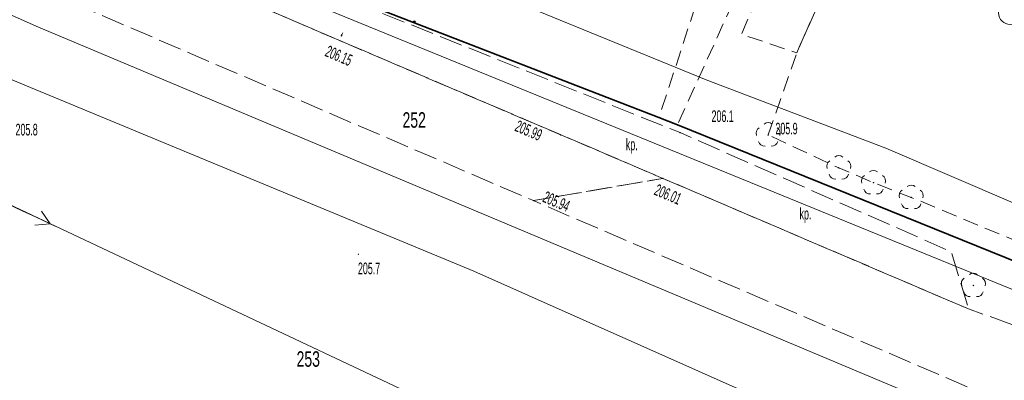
# Model space of a CAD drawing. Header units: metres. Extents: x 7575234 to 29552328, y 2827892 to 11288514.
# Tile 12 of 50: x 7578731 to 7578795, y 5633557 to 5633580. Entities that reach past the tile are written whole.
import ezdxf

# ---------------------------------------------------------------- set-up
doc = ezdxf.new("R2010")
doc.units = ezdxf.units.M
for name, pattern in [('1.5_0.5', [2, 1.5, -0.5]), ('219-500', [0]), ('egkk-500', [0]), ('egug-500', [0]), ('mz1.0_0.5', [1.5, 1, -0.5]), ('pe04-500', [0])]:
    doc.linetypes.add(name, pattern=pattern)
for name, color, linetype in [('211-numer działki ewidencyjnej', 7, 'Continuous'), ('217-kontur klasyfikacyjny', 7, 'Continuous'), ('218-kontur użytku gruntowego', 7, 'Continuous'), ('219-działka ewidencyjna', 7, 'Continuous'), ('993-Kierunek cieku', 7, 'Continuous'), ('chodnik (powierzchnia)', 7, 'Continuous'), ('drzewo liściaste (punkt)', 7, 'Continuous'), ('jezdnia (powierzchnia)', 7, 'Continuous'), ('ogrodzenie trwałe (linia)', 7, 'Continuous'), ('plac (powierzchnia)', 7, 'Continuous'), ('plac (powierzchnia)-Atr17', 7, 'Continuous'), ('plac sportowy (powierzchnia)', 7, 'Continuous'), ('plac sportowy (powierzchnia) - symbol', 7, 'Continuous'), ('przewód elektroenergetyczny niskiego napięcia (linia)', 7, 'Continuous'), ('przewód elektroenergetyczny niskiego napięcia (linia) - symbol', 7, 'Continuous'), ('przewód gazowy (linia)', 7, 'Continuous'), ('przewód wodociągowy (linia)', 7, 'Continuous'), ('punkt wysokościowy naturalny', 7, 'Continuous'), ('punkt wysokościowy naturalny-Atr2', 7, 'Continuous'), ('punkt wysokościowy sztuczny', 7, 'Continuous'), ('punkt wysokościowy sztuczny-Atr2', 7, 'Continuous'), ('studnia (punkt)', 7, 'Continuous')]:
    doc.layers.add(name, color=color, linetype=linetype)
doc.styles.get("Standard").update_dxf_attribs({"font": 'ARIALN.TTF'})
doc.linetypes.add('902-500', pattern='A,3.75,0,[1,ksztalty.shx,S=0.5,R=0,X=0,Y=0],3.75', length=7.5)

# ---------------------------------------------------------------- blocks, each defined once
blk = doc.blocks.new('OP021')
at = {"linetype": 'Continuous', "lineweight": 13}
h = blk.add_hatch(color=0, dxfattribs=at)
edge = h.paths.add_edge_path()
edge.add_arc((0, 0), 0.05, 0, 360)
at = {"color": 0, "linetype": 'Continuous', "lineweight": 13}
for centre, start, end in [((0, 0.4), 49.272, 130.728), ((-0.38, 0.124), 121.308, 202.548), ((0.38, 0.124), 337.452, 58.692), ((-0.235, -0.324), 193.221, 274.871), ((0.235, -0.324), 265.129, 346.779)]:
    blk.add_arc(centre, 0.4, start, end, dxfattribs=at)
blk = doc.blocks.new('993')
at = {"color": 0, "linetype": 'Continuous', "lineweight": 0}
for p, q in [((0, 0), (1.5, 0)), ((1.5, 0.25), (2.5, 0)), ((2.5, 0), (1.5, -0.25))]:
    blk.add_line(p, q, dxfattribs=at)
blk = doc.blocks.new('US13')
at = {"color": 0, "linetype": 'Continuous', "lineweight": 13}
for radius in [0.75, 0.25]:
    blk.add_circle((0, 0), radius, dxfattribs=at)
blk = doc.blocks.new('PW01')
at = {"linetype": 'Continuous', "lineweight": 13}
h = blk.add_hatch(color=0, dxfattribs=at)
edge = h.paths.add_edge_path()
edge.add_arc((0, 0), 0.045, 0, 360)
blk = doc.blocks.new('PW02')
at = {"linetype": 'Continuous', "lineweight": 13}
h = blk.add_hatch(color=0, dxfattribs=at)
edge = h.paths.add_edge_path()
edge.add_arc((0, 0), 0.045, 0, 360)
blk = doc.blocks.new('PE04')
at = {"color": 0, "linetype": 'Continuous', "lineweight": 13}
for p, q in [((0.65, 0), (0, 0)), ((0.65, 0), (1.65, 0)), ((1.65, 0), (2.65, 0)), ((2.65, 0), (3.65, 0)), ((3.65, 0), (4.65, 0)), ((4.65, 0), (3.784, 0.5)), ((4.65, 0), (3.784, -0.5)), ((4.65, 0), (5, 0))]:
    blk.add_line(p, q, dxfattribs=at)
blk = doc.blocks.new('BS05')
at = {"color": 0, "linetype": 'Continuous', "lineweight": 13}
for centre in [(-1.9, 0.75), (0, 0.75), (1.9, 0.75), (-0.95, 0), (0.95, 0)]:
    blk.add_circle(centre, 0.75, dxfattribs=at)

msp = doc.modelspace()

# ---------------------------------------------------------------- linework, layer by layer
at = {"layer": '217-kontur klasyfikacyjny', "color": 92, "linetype": 'egkk-500', "lineweight": 18, "flags": 128}
for points in [[(7578732.71, 5633579.89), (7578694.59, 5633596.85)], [(7578789.38, 5633556.04), (7578732.71, 5633579.89)]]:
    msp.add_lwpolyline(points, dxfattribs=at)
at = {"layer": '218-kontur użytku gruntowego', "color": 3, "linetype": 'egug-500', "lineweight": 18, "flags": 128}
for points in [[(7578732.71, 5633579.89), (7578694.59, 5633596.85)], [(7578731, 5633589.38), (7578804.4, 5633559.35)], [(7578789.38, 5633556.04), (7578732.71, 5633579.89)]]:
    msp.add_lwpolyline(points, dxfattribs=at)
at = {"layer": '219-działka ewidencyjna', "color": 3, "linetype": '219-500', "lineweight": 18, "flags": 128}
for points in [[(7578694.59, 5633596.85), (7578732.71, 5633579.89)], [(7578731, 5633589.38), (7578804.4, 5633559.35)], [(7578732.71, 5633579.89), (7578789.38, 5633556.04)]]:
    msp.add_lwpolyline(points, dxfattribs=at)
at = {"layer": 'chodnik (powierzchnia)', "color": 7, "linetype": 'mz1.0_0.5', "lineweight": 18, "flags": 128}
msp.add_lwpolyline([(7578777.61, 5633581.46), (7578774.02, 5633573.57), (7578772.83, 5633574.03), (7578779.58, 5633594.75), (7578776.4, 5633595.97), (7578758.52, 5633603.52), (7578761.86, 5633608.27), (7578763.33, 5633611.69), (7578786.31, 5633602.04), (7578781.08, 5633593.83), (7578777.9, 5633582.25), (7578779.22, 5633581.81), (7578779.81, 5633583.46), (7578783.51, 5633582.24), (7578781.74, 5633578.23), (7578778.16, 5633579.43), (7578778.88, 5633581.08)], close=True, dxfattribs=at)
at = {"layer": 'jezdnia (powierzchnia)', "color": 7, "linetype": '1.5_0.5', "lineweight": 18, "flags": 128}
for points in [[(7578698.93, 5633601.81), (7578724.96, 5633590.49), (7578730.71, 5633588.31), (7578736.29, 5633585.84), (7578752.23, 5633579), (7578773.09, 5633570.1), (7578764.71, 5633568.66), (7578734.59, 5633581.6), (7578697.39, 5633597.42)], [(7578806.4, 5633557.65), (7578807.24, 5633557.81), (7578808.05, 5633558.04), (7578808.79, 5633558.39), (7578809.55, 5633558.77), (7578810.29, 5633559.24), (7578810.95, 5633559.71), (7578811.58, 5633560.28), (7578812.17, 5633561), (7578803.26, 5633546.64), (7578803.55, 5633548.14), (7578803.41, 5633549.66), (7578802.59, 5633551.49), (7578801.6, 5633552.63), (7578800.7, 5633553.09), (7578799.31, 5633553.66), (7578796.88, 5633554.85), (7578764.71, 5633568.66), (7578773.09, 5633570.1), (7578792.84, 5633561.65), (7578799.02, 5633559.46), (7578802.38, 5633558.4), (7578804.68, 5633557.82)]]:
    msp.add_lwpolyline(points, close=True, dxfattribs=at)
at = {"layer": 'ogrodzenie trwałe (linia)', "color": 7, "linetype": '902-500', "lineweight": 35, "flags": 128}
for points in [[(7578772.83, 5633574.03), (7578737.08, 5633587.9)], [(7578772.83, 5633574.03), (7578774.02, 5633573.57)], [(7578774.02, 5633573.57), (7578803.53, 5633561.62)]]:
    msp.add_lwpolyline(points, dxfattribs=at)
at = {"layer": 'plac (powierzchnia)', "color": 7, "linetype": '1.5_0.5', "lineweight": 18, "flags": 128}
msp.add_lwpolyline([(7578792.84, 5633561.65), (7578773.09, 5633570.1), (7578752.23, 5633579), (7578734.84, 5633586.47), (7578735.62, 5633588.43), (7578753.04, 5633581.55), (7578774.19, 5633573.06), (7578791.74, 5633565.35)], close=True, dxfattribs=at)
at = {"layer": 'plac sportowy (powierzchnia)', "color": 7, "linetype": 'mz1.0_0.5', "lineweight": 18, "flags": 128}
msp.add_lwpolyline([(7578779.89, 5633572.91), (7578781.74, 5633578.23), (7578783.51, 5633582.24), (7578786.31, 5633602.04), (7578793.6, 5633601.65), (7578823.3, 5633591.36), (7578817.92, 5633585.9), (7578807.85, 5633567.83), (7578805.7, 5633564.22), (7578798.18, 5633565.11), (7578789.14, 5633568.87), (7578786.7, 5633569.82), (7578784.46, 5633570.78)], close=True, dxfattribs=at)
at = {"layer": 'przewód elektroenergetyczny niskiego napięcia (linia)', "color": 1, "linetype": 'pe04-500', "lineweight": 18, "flags": 128}
msp.add_lwpolyline([(7578772.71, 5633548.64), (7578729.27, 5633569.14)], dxfattribs=at)
at = {"layer": 'przewód gazowy (linia)', "color": 40, "linetype": 'Continuous', "lineweight": 18, "flags": 128}
for points in [[(7578775.89, 5633576.48), (7578736.34, 5633592.68), (7578730.67, 5633594.85), (7578712.21, 5633599.49), (7578691.38, 5633608.66), (7578653.23, 5633622.71), (7578647.15, 5633625.11), (7578607.76, 5633638.72), (7578579.2, 5633647.48), (7578562.7, 5633651.4), (7578508.16, 5633666.25), (7578440.52, 5633684.64), (7578386.94, 5633699.84), (7578378.4, 5633702.66)], [(7578800, 5633566.69), (7578787.5, 5633572.05), (7578775.89, 5633576.48)]]:
    msp.add_lwpolyline(points, dxfattribs=at)
at = {"layer": 'przewód wodociągowy (linia)', "color": 5, "linetype": 'Continuous', "lineweight": 18, "flags": 128}
for points in [[(7578393.79, 5633705.88), (7578404.02, 5633704.42), (7578507.1, 5633675.32), (7578553.47, 5633661.28), (7578574.98, 5633656.09), (7578575.63, 5633651.15), (7578572.33, 5633639.98), (7578570.96, 5633633.59), (7578634.58, 5633615.87), (7578665.02, 5633603.86), (7578760.86, 5633564.1)], [(7578760.86, 5633564.1), (7578793.45, 5633549.57), (7578819.25, 5633537)]]:
    msp.add_lwpolyline(points, dxfattribs=at)

# ---------------------------------------------------------------- block references
at = {"layer": '993-Kierunek cieku', "color": 7, "linetype": 'Continuous', "lineweight": 18, "xscale": 0.1, "yscale": 0.1, "zscale": 0.1, "rotation": 240.593}
msp.add_blockref('993', (7578752.4, 5633579.53), dxfattribs=at)
at = {"layer": 'drzewo liściaste (punkt)', "color": 94, "linetype": 'Continuous', "lineweight": 13}
for p in [(7578779.89, 5633572.91), (7578784.46, 5633570.78), (7578786.7, 5633569.82), (7578789.14, 5633568.87)]:
    msp.add_blockref('OP021', p, dxfattribs=at)
at = {"layer": 'drzewo liściaste (punkt)', "color": 94, "linetype": 'Continuous', "lineweight": 13, "rotation": 0.06899999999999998}
msp.add_blockref('OP021', (7578793.16, 5633563.17), dxfattribs=at)
at = {"layer": 'plac sportowy (powierzchnia) - symbol', "color": 7, "linetype": 'Continuous', "lineweight": 18}
msp.add_blockref('BS05', (7578797.44, 5633580.06), dxfattribs=at)
at = {"layer": 'przewód elektroenergetyczny niskiego napięcia (linia) - symbol', "color": 1, "linetype": 'Continuous', "lineweight": 18, "rotation": 334.737}
msp.add_blockref('PE04', (7578729.27, 5633569.14), dxfattribs=at)
at = {"layer": 'punkt wysokościowy naturalny', "color": 7, "linetype": 'Continuous', "lineweight": 13}
for p in [(7578774.19, 5633573.06), (7578779.89, 5633572.91), (7578753.4, 5633565.19)]:
    msp.add_blockref('PW01', p, dxfattribs=at)
at = {"layer": 'punkt wysokościowy sztuczny', "color": 7, "linetype": 'Continuous', "lineweight": 13}
for p in [(7578752.23, 5633579), (7578766.47, 5633572.91), (7578773.09, 5633570.1), (7578764.71, 5633568.66)]:
    msp.add_blockref('PW02', p, dxfattribs=at)
at = {"layer": 'studnia (punkt)', "color": 7, "linetype": 'Continuous', "lineweight": 18, "xscale": 0.1, "yscale": 0.1, "zscale": 0.1}
msp.add_blockref('US13', (7578757.019, 5633580.231), dxfattribs=at)

# ---------------------------------------------------------------- texts
at = {"layer": '211-numer działki ewidencyjnej', "color": 3, "linetype": 'Continuous', "lineweight": 18, "width": 0.79}
for s, p in [('252', (7578756.25, 5633573.38)), ('253', (7578749.4, 5633557.91))]:
    msp.add_text(s, height=1, dxfattribs=at).set_placement(p)
at = {"layer": 'plac (powierzchnia)-Atr17', "color": 7, "width": 0.667}
for p in [(7578770.69, 5633571.92), (7578781.92, 5633567.44)]:
    msp.add_text('kp.', height=0.75, dxfattribs=at).set_placement(p)
at = {"layer": 'punkt wysokościowy naturalny-Atr2', "color": 7, "width": 0.667}
for s, p in [('206.1', (7578776.23, 5633573.75)), ('205.9', (7578780.36, 5633572.95)), ('205.8', (7578731.23, 5633572.88)), ('205.7', (7578753.37, 5633563.9))]:
    msp.add_text(s, height=0.75, dxfattribs=at).set_placement(p)
at = {"layer": 'punkt wysokościowy sztuczny-Atr2', "color": 7, "width": 0.667}
for s, rotation, p in [('206.15', 336.894, (7578751.18, 5633578.04)), ('205.99', 336.894, (7578763.45, 5633573.2)), ('205.94', 336.767, (7578765.25, 5633568.61)), ('206.01', 336.836, (7578772.46, 5633569.07))]:
    msp.add_text(s, height=0.75, rotation=rotation, dxfattribs=at).set_placement(p)

doc.saveas('drawing.dxf')
